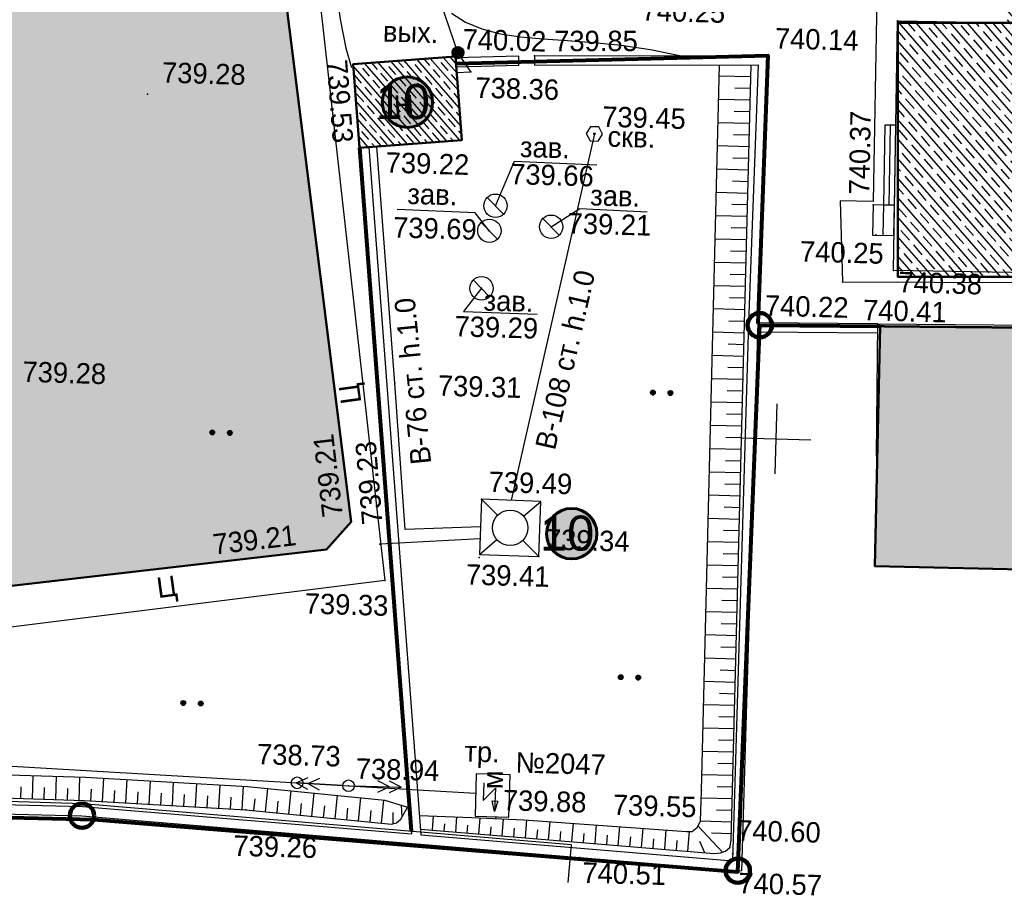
# Model space of a CAD drawing. Header units: millimetres. Extents: x -257011 to 237647566, y 2784933 to 6706507.
# Tile 9 of 256: x 10261070 to 10303236, y 2830203 to 2867723. Entities that reach past the tile are written whole.
import ezdxf

# ---------------------------------------------------------------- set-up
doc = ezdxf.new("R2010")
doc.units = ezdxf.units.MM
doc.header["$LTSCALE"] = 1000
doc.header["$PDMODE"] = 32
doc.header["$PDSIZE"] = 0.3
for name, pattern in [('Д_ТРОТ_ТРУБА', [3, 1.5, -1.5]), ('ДОРОГИ_СТРОЯЩ', [9, 8, -1]), ('ОТКОС_НИЗ', [1.2, 0.2, -1])]:
    doc.linetypes.add(name, pattern=pattern)
for name, color, linetype in [('(001) Сетка', 92, 'Continuous'), ('(002) Рамка', 7, 'Continuous'), ('(004) Точки рельефа', 7, 'Continuous'), ('(007) Здания', 7, 'Continuous'), ('(011) Колодцы', 7, 'Continuous'), ('(013) Газ', 40, 'ИК_Газопровод -------г--------'), ('(014) Водопровод', 5, 'ИК_Водопровод -------в--------'), ('(016) Кабель', 1, 'Continuous'), ('(022) Возд. Линии', 7, 'Continuous'), ('(025) Дорога', 7, 'Continuous'), ('(028) Гидротехн.', 7, 'Continuous'), ('(031) Горизонтали', 42, 'Continuous'), ('(035) Откосы', 7, 'Continuous'), ('(036) Растительность', 7, 'Continuous'), ('(040) Ограда', 7, 'Continuous')]:
    doc.layers.add(name, color=color, linetype=linetype)
doc.layers.add('(032) Горизонтали утолщенные', color=32, linetype='Continuous', lineweight=30)
doc.layers.add('Ф А С А Д', color=250, linetype='Continuous', lineweight=15)
doc.styles.add('BM-431', font='txt')
doc.styles.add('D-431', font='txt', dxfattribs={"width": 2})
doc.styles.add('P-131', font='txt')
doc.styles.add('Roman', font='romans')
doc.styles.add('S', font='txtwr', dxfattribs={"oblique": 15})
doc.styles.get("Standard").update_dxf_attribs({"font": 'ARIALN.TTF'})
doc.styles.add('X_ISO', font='isocpeui.ttf')
doc.linetypes.add('FENCELINE2', pattern='A,6.35,-2.54,[132,ltypeshp.shx,S=2.54,R=0,X=-2.54,Y=0],-2.54,25.4', length=36.83)
doc.linetypes.add('KANALIS_K', pattern='A,1,["<",Standard,S=1.8,R=0,X=-0.9,Y=-0.9],3,-1,["К",Standard,S=1.8,R=0,X=-0.9,Y=-0.9],-1,10', length=16)
doc.linetypes.add('ИК_Водопровод -------в--------', pattern='A,9,-0.6,["В",Standard,S=1.2,R=0,X=0,Y=-0.6],-1.2', length=10.8)
doc.linetypes.add('ИК_Воздушка ------- --------', pattern='A,9,-0.6,["Z",Standard,S=1.2,R=70,X=0.6,Y=-0.65],-1', length=10.6)
doc.linetypes.add('ИК_Газопровод -------г--------', pattern='A,9,-0.6,["Г",Standard,S=1.2,R=0,X=0,Y=-0.6],-1.2', length=10.8)
doc.linetypes.add('ОГРАДА_БЕТ', pattern='A,4,["|",Standard,S=0.8,R=0,X=0,Y=-0.8],4', length=8)
pattern_1 = [(311, (0, -2762778.6), (415.09027, 360.832466), []), (311, (-27.05, -2763165.4), (415.09027, 360.832466), [550, -275])]

# ---------------------------------------------------------------- blocks, each defined once
blk = doc.blocks.new('I01171')
blk.add_line((-0.722283, 0.697501), (0.702286, -0.69785))
blk.add_circle((0, 0), 1)
at = {"color": 4, "style": 'S', "oblique": 15}
blk.add_attdef('Z', (1.616431, -1.093486), '', height=2, dxfattribs=at)
blk = doc.blocks.new('U295')
at = {"color": 3}
for p, q in [((-0.05, 0.1), (0.05, 0.1)), ((-0.05, 0), (-0.05, 0.1)), ((0.05, 0), (-0.05, 0)), ((0.05, 0.1), (0.05, 0))]:
    blk.add_line(p, q, dxfattribs=at)
blk.add_lwpolyline([(0.7, 0.05), (0.35, 0.656218), (-0.35, 0.656218), (-0.7, 0.05), (-0.35, -0.556218), (0.35, -0.556218)], close=True, dxfattribs=at)
at = {"color": 4, "style": 'S', "oblique": 15}
blk.add_attdef('Z', (1.328051, -0.575141), '', height=2, dxfattribs=at)
blk = doc.blocks.new('tr')
at = {"layer": '(016) Кабель', "color": 0}
for p, q in [((-0.489, 0.956), (-0.506, -0.544)), ((-0.506, -0.544), (0.506, 0.544)), ((0.506, 0.544), (0.483, -1.456)), ((0.483, -1.456), (0.244, -0.553)), ((0.244, -0.553), (0.744, -0.559)), ((0.744, -0.559), (0.483, -1.456))]:
    blk.add_line(p, q, dxfattribs=at)
blk = doc.blocks.new('*X145')
at = {"color": 0}
for p, q in [((9.5, 5.08), (10.49, 5.08)), ((9.5, 5.07), (10.49, 5.07)), ((9.5, 5.06), (10.49, 5.06)), ((9.51, 5.12), (10.48, 5.12)), ((9.51, 5.11), (10.48, 5.11)), ((9.51, 5.1), (10.48, 5.1)), ((9.51, 5.09), (10.49, 5.09)), ((9.52, 5.16), (10.47, 5.16)), ((9.52, 5.15), (10.47, 5.15)), ((9.52, 5.14), (10.47, 5.14)), ((9.52, 5.13), (10.48, 5.13)), ((9.53, 5.18), (10.46, 5.18)), ((9.53, 5.17), (10.46, 5.17)), ((9.54, 5.2), (10.45, 5.2)), ((9.54, 5.19), (10.46, 5.19)), ((9.55, 5.22), (10.44, 5.22)), ((9.55, 5.21), (10.45, 5.21)), ((9.56, 5.24), (10.43, 5.24)), ((9.56, 5.23), (10.44, 5.23)), ((9.57, 5.26), (10.42, 5.26)), ((9.57, 5.25), (10.43, 5.25)), ((9.58, 5.27), (10.41, 5.27)), ((9.59, 5.29), (10.4, 5.29)), ((9.59, 5.28), (10.41, 5.28)), ((9.6, 5.3), (10.39, 5.3)), ((9.61, 5.31), (10.38, 5.31)), ((9.62, 5.32), (10.37, 5.32)), ((9.63, 5.33), (10.37, 5.33)), ((9.64, 5.34), (10.36, 5.34)), ((9.65, 5.35), (10.35, 5.35)), ((9.66, 5.36), (10.34, 5.36)), ((9.67, 5.37), (10.32, 5.37)), ((9.68, 5.38), (10.31, 5.38)), ((9.69, 5.39), (10.3, 5.39)), ((9.71, 5.4), (10.29, 5.4)), ((9.72, 5.41), (10.27, 5.41)), ((9.74, 5.42), (10.26, 5.42)), ((9.75, 5.43), (10.24, 5.43)), ((9.77, 5.44), (10.22, 5.44)), ((9.79, 5.45), (10.2, 5.45)), ((9.82, 5.46), (10.18, 5.46)), ((9.85, 5.47), (10.15, 5.47)), ((9.88, 5.48), (10.11, 5.48)), ((9.94, 5.49), (10.05, 5.49)), ((9.5, 5.05), (10.49, 5.05)), ((9.5, 5.04), (10.49, 5.04)), ((9.5, 5.03), (10.49, 5.03)), ((9.5, 5.02), (10.5, 5.02)), ((9.5, 5.01), (10.5, 5.01)), ((9.5, 5), (10.5, 5)), ((9.5, 4.99), (10.5, 4.99)), ((9.5, 4.98), (10.5, 4.98)), ((9.5, 4.97), (10.5, 4.97)), ((9.5, 4.96), (10.49, 4.96)), ((9.5, 4.95), (10.49, 4.95)), ((9.5, 4.94), (10.49, 4.94)), ((9.5, 4.93), (10.49, 4.93)), ((9.5, 4.92), (10.49, 4.92)), ((9.5, 4.91), (10.49, 4.91)), ((9.5, 4.9), (10.49, 4.9)), ((9.51, 4.89), (10.49, 4.89)), ((9.51, 4.88), (10.48, 4.88)), ((9.51, 4.87), (10.48, 4.87)), ((9.51, 4.86), (10.48, 4.86)), ((9.52, 4.85), (10.48, 4.85)), ((9.52, 4.84), (10.47, 4.84)), ((9.52, 4.83), (10.47, 4.83)), ((9.53, 4.82), (10.47, 4.82)), ((9.53, 4.81), (10.46, 4.81)), ((9.53, 4.8), (10.46, 4.8)), ((9.54, 4.79), (10.45, 4.79)), ((9.54, 4.78), (10.45, 4.78)), ((9.55, 4.77), (10.44, 4.77)), ((9.55, 4.76), (10.44, 4.76)), ((9.56, 4.75), (10.43, 4.75)), ((9.56, 4.74), (10.43, 4.74)), ((9.57, 4.73), (10.42, 4.73)), ((9.58, 4.72), (10.41, 4.72)), ((9.58, 4.71), (10.41, 4.71)), ((9.59, 4.7), (10.4, 4.7)), ((9.6, 4.69), (10.39, 4.69)), ((9.61, 4.68), (10.39, 4.68)), ((9.61, 4.67), (10.38, 4.67)), ((9.62, 4.66), (10.37, 4.66)), ((9.63, 4.65), (10.36, 4.65)), ((9.64, 4.64), (10.35, 4.64)), ((9.65, 4.63), (10.34, 4.63)), ((9.66, 4.62), (10.33, 4.62)), ((9.67, 4.61), (10.32, 4.61)), ((9.69, 4.6), (10.31, 4.6)), ((9.7, 4.59), (10.29, 4.59)), ((9.71, 4.58), (10.28, 4.58)), ((9.73, 4.57), (10.26, 4.57)), ((9.75, 4.56), (10.25, 4.56)), ((9.76, 4.55), (10.23, 4.55)), ((9.78, 4.54), (10.21, 4.54)), ((9.81, 4.53), (10.18, 4.53)), ((9.83, 4.52), (10.16, 4.52)), ((9.87, 4.51), (10.12, 4.51)), ((9.91, 4.5), (10.08, 4.5))]:
    blk.add_line(p, q, dxfattribs=at)
blk = doc.blocks.new('I01070')
at = {"color": 0}
blk.add_circle((0.05, 0.03), 0.5, dxfattribs=at)
blk.add_blockref('*X145', (-9.95, -4.96), dxfattribs=at)
blk = doc.blocks.new('strela1')
at = {"layer": '(022) Возд. Линии'}
for p, q in [((-2, 0), (-1.5, 0.25)), ((0, 0), (-2, 0)), ((-2, 0), (-1.5, -0.25)), ((-1.5, 0), (-1, 0.25)), ((-1.5, 0), (-1, -0.25))]:
    blk.add_line(p, q, dxfattribs=at)
blk = doc.blocks.new('strela2')
at = {"layer": '(022) Возд. Линии'}
for p, q in [((0, 0), (2, 0)), ((1.5, 0), (1, 0.25)), ((1.5, 0), (1, -0.25)), ((2, 0), (1.5, 0.25)), ((2, 0), (1.5, -0.25))]:
    blk.add_line(p, q, dxfattribs=at)
blk = doc.blocks.new('*U1759')
at = {"layer": '(022) Возд. Линии', "rotation": 358.2772604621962}
blk.add_blockref('strela1', (-0.252, 0.008), dxfattribs=at)
at = {"layer": '(022) Возд. Линии'}
blk.add_blockref('strela2', (0.25, 0), dxfattribs=at)
blk = doc.blocks.new('STOLB')
at = {"layer": '(022) Возд. Линии'}
blk.add_circle((0, 0), 0.25, dxfattribs=at)
blk = doc.blocks.new('*X70')
at = {"color": 0}
for p, q in [((1.8, 2.04), (2.2, 2.04)), ((1.8, 2.03), (2.2, 2.03)), ((1.8, 2.02), (2.2, 2.02)), ((1.8, 2.01), (2.2, 2.01)), ((1.8, 2), (2.2, 2)), ((1.8, 1.99), (2.2, 1.99)), ((1.8, 1.98), (2.2, 1.98)), ((1.8, 1.97), (2.2, 1.97)), ((1.8, 1.96), (2.2, 1.96)), ((1.81, 2.07), (2.19, 2.07)), ((1.81, 2.06), (2.19, 2.06)), ((1.81, 2.05), (2.19, 2.05)), ((1.81, 1.95), (2.19, 1.95)), ((1.81, 1.94), (2.19, 1.94)), ((1.81, 1.93), (2.19, 1.93)), ((1.82, 2.09), (2.18, 2.09)), ((1.82, 2.08), (2.18, 2.08)), ((1.82, 1.92), (2.18, 1.92)), ((1.82, 1.91), (2.18, 1.91)), ((1.83, 2.11), (2.17, 2.11)), ((1.83, 2.1), (2.17, 2.1)), ((1.83, 1.9), (2.17, 1.9)), ((1.83, 1.89), (2.17, 1.89)), ((1.84, 2.12), (2.16, 2.12)), ((1.84, 1.88), (2.16, 1.88)), ((1.85, 2.13), (2.15, 2.13)), ((1.85, 1.87), (2.15, 1.87)), ((1.86, 2.14), (2.14, 2.14)), ((1.86, 1.86), (2.14, 1.86)), ((1.87, 2.15), (2.13, 2.15)), ((1.87, 1.85), (2.13, 1.85)), ((1.88, 2.16), (2.12, 2.16)), ((1.88, 1.84), (2.12, 1.84)), ((1.9, 2.17), (2.11, 2.17)), ((1.9, 1.83), (2.11, 1.83)), ((1.91, 2.18), (2.09, 2.18)), ((1.91, 1.82), (2.09, 1.82)), ((1.94, 2.19), (2.06, 2.19)), ((1.94, 1.81), (2.06, 1.81))]:
    blk.add_line(p, q, dxfattribs=at)
blk = doc.blocks.new('I04100')
blk.add_circle((0, 0), 0.2)
blk.add_blockref('*X70', (-2, -2))
blk = doc.blocks.new('Setka')
at = {"layer": '(001) Сетка'}
for p, q in [((0, 1.5), (0, -1.5)), ((-1.5, 0), (1.5, 0))]:
    blk.add_line(p, q, dxfattribs=at)
blk = doc.blocks.new('kjvklglhl')
at = {"layer": '(004) Точки рельефа'}
for p in [(344.521, 442.851), (339.009, 441.211), (325.64, 440.796), (325.744, 440.975), (329.028, 440.916), (321.314, 440.345), (326.312, 440.162), (312.501, 438.805), (331.708, 437.648), (321.64, 436.763), (343.7, 434.946), (327.529, 434.451), (329.937, 433.62), (343.857, 433.658), (327.298, 433.372), (344.645, 432.152), (342.476, 431.613), (327.029, 430.897), (338.903, 429.757), (323.438, 426.735), (327.288, 421.869), (321.731, 420.742), (322.991, 419.818), (320.719, 419.528), (327.264, 419.364), (329.811, 419.476), (323.251, 418.267), (319.739, 409.495), (337.062, 409.655), (321.945, 409.43), (317.568, 408.282), (328.281, 408.253), (338.344, 407.243), (338.465, 406.985), (331.929, 406.641)]:
    blk.add_point(p, dxfattribs=at)
at = {"layer": '(007) Здания'}
for points in [[(260.697, 523.867), (259.102, 523.459), (272.919, 444.041), (279.772, 407.727), (310.568, 407.829), (331.929, 406.641), (338.864, 406.255)], [(329.028, 440.916), (329.04, 440.516)], [(329.04, 440.516), (338.605, 440.799), (338.503, 429.759), (338.464, 406.678)], [(321.64, 436.763), (324.695, 407.444)], [(344.146, 424.2), (344.037, 429.856), (363.898, 430.241), (364.117, 424.587)], [(344.037, 429.856), (338.903, 429.757)], [(325.1, 407.422), (331.951, 407.041), (338.464, 406.678)]]:
    blk.add_lwpolyline(points, dxfattribs=at)
for points in [[(344.521, 442.851), (362.992, 443.064), (363.116, 432.368), (344.645, 432.155)], [(325.64, 440.796), (321.267, 440.34), (321.64, 436.763), (326.013, 437.219)]]:
    blk.add_lwpolyline(points, close=True, dxfattribs=at)
at = {"layer": '(011) Колодцы'}
for points in [[(327.529, 434.451), (328.301, 436.388), (331.821, 436.33)], [(329.937, 433.62), (331.142, 434.439), (334.028, 434.371)], [(327.298, 433.372), (326.679, 434.129), (323.325, 434.169)], [(327.029, 430.897), (326.298, 429.882), (329.448, 429.851)]]:
    blk.add_lwpolyline(points, dxfattribs=at)
at = {"layer": '(013) Газ', "linetype": 'ИК_Воздушка ------- --------', "ltscale": 0.5, "flags": 128}
blk.add_lwpolyline([(331.464, 405.547), (331.559, 407.174), (310.584, 408.343), (280.33, 408.432), (278.367, 408.415)], dxfattribs=at)
at = {"layer": '(014) Водопровод', "ltscale": 0.5, "flags": 128}
for points in [[(325.711, 440.112), (326.312, 440.162), (325.744, 440.975), (323.361, 447.342), (313.499, 509.603), (261.079, 502.552), (256.511, 532.162)], [(331.683, 437.648), (328.561, 421.856)], [(327.277, 420.685), (324.064, 420.477), (323.438, 426.735), (322.385, 436.841)], [(327.272, 420.167), (322.991, 419.818)]]:
    blk.add_lwpolyline(points, dxfattribs=at)
at = {"layer": '(016) Кабель', "color": 0}
blk.add_lwpolyline([(327.393, 408.285), (328.842, 408.285), (328.842, 408.285), (328.842, 410.1), (327.393, 410.1), (327.393, 408.285)], close=True, dxfattribs=at)
at = {"layer": '(022) Возд. Линии', "color": 1}
blk.add_lwpolyline([(250.311, 530.231), (261.316, 504.709), (269.524, 457.39), (280.83, 410.667), (321.945, 409.43), (327.393, 409.266)], dxfattribs=at)
at = {"layer": '(022) Возд. Линии'}
blk.add_lwpolyline([(319.739, 409.495), (321.945, 409.43)], dxfattribs=at)
at = {"layer": '(025) Дорога', "linetype": 'Д_ТРОТ_ТРУБА', "flags": 128}
blk.add_lwpolyline([(269.368, 515.247), (270.684, 506.001), (279.473, 507.345), (281.553, 506.423), (308.542, 510.883), (312.531, 513.649), (318.524, 513.838), (330.524, 514.19), (333.406, 460.634), (331.811, 454.811, 1.56758), (332.906, 443.73, 0.509364), (333.962, 453.359), (336.672, 456.912), (338.021, 457.657), (347.714, 458.292), (347.773, 448.108), (343.552, 448.203), (343.703, 435.09)], format="xyb", dxfattribs=at)
for points in [[(323.251, 418.267), (300.714, 414.809), (283.138, 412.485), (281.122, 413.564), (275.085, 449.451), (270.84, 474.617), (267.554, 498.57), (282.371, 501.061), (308.67, 505.056), (310.788, 503.765), (314.781, 477.717), (318.108, 454.899), (323.251, 418.267)], [(321.731, 420.742), (316.881, 452.353), (313.048, 477.771), (309.058, 502.896), (307.912, 503.399), (283.734, 499.451), (269.193, 497.303), (272.561, 474.353), (276.62, 450.413), (282.198, 415.2), (283.437, 414.157), (320.719, 419.528), (321.731, 420.742)], [(343.699, 435.09), (342.281, 435.074), (342.476, 431.613), (364.657, 432.152), (364.453, 438.721)]]:
    blk.add_lwpolyline(points, dxfattribs=at)
at = {"layer": '(025) Дорога', "linetype": 'Д_ТРОТ_ТРУБА', "ltscale": 10000, "flags": 128}
for points in [[(344.103, 438.373), (344.142, 434.951), (344.612, 434.956), (344.573, 438.378)], [(343.7, 434.946), (343.715, 433.647), (344.627, 433.657), (344.612, 434.956)]]:
    blk.add_lwpolyline(points, close=True, dxfattribs=at)
for points in [[(344.338, 438.375), (344.377, 434.953)], [(344.171, 433.652), (344.156, 434.951)]]:
    blk.add_lwpolyline(points, dxfattribs=at)
at = {"layer": '(028) Гидротехн.'}
blk.add_lwpolyline([(327.288, 421.869), (327.265, 419.501), (329.811, 419.476), (329.834, 421.844)], close=True, dxfattribs=at)
for points in [[(327.288, 421.869), (327.998, 421.196)], [(329.112, 421.185), (329.834, 421.844)], [(327.265, 419.501), (327.987, 420.16)], [(329.811, 419.476), (329.101, 420.149)]]:
    blk.add_lwpolyline(points, dxfattribs=at)
blk.add_circle((328.55, 420.672), 0.761, dxfattribs=at)
at = {"layer": '(031) Горизонтали', "flags": 128}
blk.add_lwpolyline([(317.699, 464.454), (318.114, 461.525), (318.509, 458.637), (318.88, 455.809), (319.223, 453.066), (319.542, 450.453), (319.841, 448.017), (320.125, 445.808), (320.399, 443.873), (320.666, 442.262), (320.933, 441.022), (321.202, 440.203)], dxfattribs=at)
at = {"layer": '(032) Горизонтали утолщенные'}
blk.add_lwpolyline([(325.416, 442.645), (326.033, 442.278), (326.734, 442.006), (327.526, 441.827), (328.406, 441.719), (329.37, 441.655), (330.414, 441.611), (331.533, 441.56), (332.723, 441.475), (333.979, 441.331), (335.298, 441.101)], dxfattribs=at)
at = {"layer": '(035) Откосы'}
for p, q in [((336.957, 440.287), (338.304, 440.291)), ((337.632, 439.79), (338.306, 439.792)), ((336.961, 439.289), (338.307, 439.293)), ((337.635, 438.792), (338.308, 438.794)), ((336.964, 438.291), (338.31, 438.295)), ((337.639, 437.794), (338.311, 437.796)), ((336.968, 437.293), (338.312, 437.297)), ((337.642, 436.796), (338.314, 436.798)), ((336.971, 436.295), (338.315, 436.298)), ((337.645, 435.798), (338.317, 435.799)), ((336.975, 435.297), (338.318, 435.3)), ((337.648, 434.799), (338.319, 434.801)), ((336.978, 434.299), (338.321, 434.302)), ((337.651, 433.801), (338.322, 433.803)), ((336.981, 433.3), (338.323, 433.304)), ((337.654, 432.803), (338.325, 432.805)), ((336.985, 432.302), (338.326, 432.306)), ((337.657, 431.805), (338.328, 431.807)), ((336.988, 431.304), (338.329, 431.308)), ((337.66, 430.807), (338.33, 430.809)), ((336.992, 430.306), (338.332, 430.31)), ((337.663, 429.809), (338.333, 429.811)), ((336.995, 429.308), (338.334, 429.312)), ((337.666, 428.811), (338.336, 428.813)), ((336.999, 428.31), (338.337, 428.314)), ((337.669, 427.813), (338.339, 427.815)), ((337.002, 427.312), (338.34, 427.316)), ((337.672, 426.815), (338.341, 426.816)), ((337.005, 426.314), (338.343, 426.317)), ((337.676, 425.817), (338.344, 425.818)), ((337.009, 425.316), (338.345, 425.319)), ((337.679, 424.818), (338.347, 424.82)), ((337.012, 424.318), (338.348, 424.321)), ((337.682, 423.82), (338.35, 423.822)), ((337.016, 423.319), (338.351, 423.323)), ((337.685, 422.822), (338.352, 422.824)), ((337.019, 422.321), (338.354, 422.325)), ((337.688, 421.824), (338.355, 421.826)), ((337.022, 421.323), (338.356, 421.327)), ((337.691, 420.826), (338.358, 420.828)), ((337.026, 420.325), (338.359, 420.329)), ((337.694, 419.828), (338.361, 419.83)), ((337.029, 419.327), (338.362, 419.331)), ((337.697, 418.83), (338.363, 418.832)), ((337.033, 418.329), (338.365, 418.333)), ((337.7, 417.832), (338.366, 417.834)), ((337.036, 417.331), (338.367, 417.334)), ((337.703, 416.834), (338.369, 416.835)), ((337.04, 416.333), (338.37, 416.336)), ((337.706, 415.835), (338.372, 415.837)), ((337.043, 415.335), (338.373, 415.338)), ((337.71, 414.837), (338.374, 414.839)), ((337.046, 414.336), (338.376, 414.34)), ((337.713, 413.839), (338.377, 413.841)), ((337.05, 413.338), (338.378, 413.342)), ((337.716, 412.841), (338.38, 412.843)), ((337.053, 412.34), (338.381, 412.344)), ((337.719, 411.843), (338.383, 411.845)), ((337.057, 411.342), (338.384, 411.346)), ((337.722, 410.845), (338.385, 410.847)), ((337.06, 410.344), (338.387, 410.348)), ((308.417, 409.49), (308.412, 408.49)), ((309.417, 409.485), (309.412, 408.485)), ((310.416, 409.48), (310.412, 408.48)), ((311.439, 409.457), (311.411, 408.457)), ((337.725, 409.847), (338.388, 409.849)), ((312.439, 409.428), (312.41, 408.429)), ((313.438, 409.4), (313.41, 408.4)), ((314.437, 409.371), (314.409, 408.372)), ((315.436, 409.343), (315.408, 408.343)), ((316.436, 409.315), (316.407, 408.315)), ((317.435, 409.286), (317.407, 408.287)), ((318.476, 409.22), (318.404, 408.222)), ((319.473, 409.148), (319.401, 408.151)), ((320.47, 409.077), (320.398, 408.079)), ((337.06, 409.346), (338.389, 409.35)), ((307.915, 408.992), (307.912, 408.492)), ((308.914, 408.987), (308.912, 408.487)), ((309.914, 408.982), (309.912, 408.482)), ((310.925, 408.971), (310.911, 408.471)), ((311.925, 408.943), (311.911, 408.443)), ((312.924, 408.914), (312.91, 408.414)), ((313.923, 408.886), (313.909, 408.386)), ((314.923, 408.857), (314.908, 408.358)), ((315.922, 408.829), (315.908, 408.329)), ((316.921, 408.801), (316.907, 408.301)), ((317.941, 408.757), (317.906, 408.258)), ((318.938, 408.685), (318.903, 408.186)), ((319.936, 408.614), (319.9, 408.115)), ((321.467, 409.005), (321.396, 408.008)), ((322.464, 408.934), (322.393, 407.936)), ((323.461, 408.862), (323.39, 407.865)), ((324.217, 408.664), (324.266, 408.144)), ((337.724, 408.849), (338.391, 408.851)), ((320.933, 408.542), (320.897, 408.044)), ((321.93, 408.471), (321.894, 407.972)), ((322.927, 408.399), (322.891, 407.901)), ((323.875, 408.343), (323.886, 407.851)), ((325.607, 408.241), (325.574, 407.627)), ((326.606, 408.227), (326.571, 407.574)), ((327.605, 408.213), (327.567, 407.52)), ((328.603, 408.199), (328.564, 407.467)), ((329.602, 408.181), (329.561, 407.413)), ((337.058, 408.348), (338.392, 408.352)), ((326.089, 407.917), (326.072, 407.6)), ((327.087, 407.883), (327.069, 407.547)), ((328.085, 407.849), (328.066, 407.493)), ((329.083, 407.816), (329.062, 407.44)), ((330.08, 407.773), (330.059, 407.386)), ((330.599, 408.137), (330.557, 407.359)), ((331.597, 408.094), (331.554, 407.306)), ((332.594, 408.05), (332.551, 407.252)), ((333.591, 408.007), (333.548, 407.199)), ((334.588, 407.963), (334.544, 407.145)), ((335.585, 407.92), (335.541, 407.092)), ((336.583, 407.881), (336.538, 407.038)), ((336.949, 408.137), (338.027, 407.038)), ((337.531, 407.85), (338.394, 407.852)), ((331.077, 407.724), (331.056, 407.333)), ((332.074, 407.676), (332.052, 407.279)), ((333.071, 407.627), (333.049, 407.225)), ((334.068, 407.579), (334.046, 407.172)), ((335.065, 407.53), (335.043, 407.118)), ((336.062, 407.481), (336.039, 407.065)), ((337.031, 407.485), (337.254, 407))]:
    blk.add_line(p, q, dxfattribs=at)
for points in [[(268.865, 477.481), (274.213, 445.131), (280.153, 409.582), (280.296, 409.238), (280.873, 408.699), (281.111, 408.623), (310.649, 408.479), (317.568, 408.282), (323.826, 407.834), (324.039, 407.896), (324.222, 408.06), (324.497, 408.587)], [(325.076, 407.654), (337.67, 406.977), (337.949, 407.013), (338.153, 407.078), (338.344, 407.243), (338.394, 407.553), (338.303, 440.79)]]:
    blk.add_lwpolyline(points, dxfattribs=at)
at = {"layer": '(035) Откосы', "linetype": 'ОТКОС_НИЗ'}
for points in [[(319.844, 457.028), (319.619, 457.386), (319.514, 458.099), (316.916, 475.502), (311.633, 506.487), (311.551, 506.587), (311.219, 506.757), (310.421, 507.002), (284.551, 503.341), (278.518, 502.26), (265.85, 499.872), (266.688, 495.955), (269.851, 477.647), (275.2, 445.294), (281.12, 409.861), (281.136, 409.822), (281.351, 409.621), (310.666, 409.479), (317.618, 409.281), (323.511, 408.859), (324.497, 408.587)], [(325.014, 408.249), (327.245, 408.218), (329.485, 408.186), (336.47, 407.881), (336.707, 407.881), (336.911, 408.062), (337.054, 408.341), (337.062, 409.655), (336.956, 440.75)]]:
    blk.add_lwpolyline(points, dxfattribs=at)
at = {"layer": '(040) Ограда', "linetype": 'ОГРАДА_БЕТ', "ltscale": 0.5, "flags": 128}
for points in [[(260.797, 523.48), (259.559, 523.163), (273.312, 444.113), (280.104, 408.128), (310.579, 408.229), (324.695, 407.444)], [(329.028, 440.916), (339.009, 441.211), (338.903, 429.757), (338.864, 406.255), (338.864, 406.255)], [(328.35, 440.881), (325.645, 440.744)], [(328.371, 440.482), (328.35, 440.881)], [(328.371, 440.482), (325.665, 440.344)], [(322.037, 436.805), (325.1, 407.422)], [(344.044, 429.456), (338.911, 429.357)]]:
    blk.add_lwpolyline(points, dxfattribs=at)
at = {"layer": '(001) Сетка'}
blk.add_blockref('Setka', (339.817, 424.81), dxfattribs=at)
at = {"layer": '(011) Колодцы', "xscale": 0.5, "yscale": 0.5, "zscale": 0.5}
for p in [(327.534, 434.451), (329.942, 433.62), (327.303, 433.372), (327.034, 430.897)]:
    blk.add_blockref('I01171', p, dxfattribs=at)
at = {"layer": '(014) Водопровод', "color": 0, "linetype": 'Continuous', "xscale": 0.5, "yscale": 0.5, "zscale": 0.5}
blk.add_blockref('I01070', (325.719, 440.955), dxfattribs=at)
at = {"layer": '(016) Кабель', "color": 0, "linetype": 'ByBlock', "xscale": 0.5, "yscale": 0.5, "zscale": 0.5}
blk.add_blockref('tr', (327.98, 409.238), dxfattribs=at)
at = {"layer": '(022) Возд. Линии'}
for name, p in [('STOLB', (319.739, 409.495)), ('*U1759', (321.945, 409.43)), ('STOLB', (321.945, 409.43))]:
    blk.add_blockref(name, p, dxfattribs=at)
at = {"layer": '(028) Гидротехн.', "xscale": 0.5, "yscale": 0.5, "zscale": 0.5}
blk.add_blockref('U295', (331.683, 437.623), dxfattribs=at)
at = {"layer": '(036) Растительность', "linetype": 'Continuous', "xscale": 0.5, "yscale": 0.5, "zscale": 0.5}
for p in [(334.499, 426.643), (335.249, 426.643), (315.685, 424.406), (316.435, 424.406), (333.465, 414.416), (334.215, 414.416), (314.765, 412.78), (315.515, 412.78)]:
    blk.add_blockref('I04100', p, dxfattribs=at)
at = {"layer": '(004) Точки рельефа', "style": 'D-431'}
for s, p in [('740.25', (333.558, 442.557)), ('740.14', (339.296, 441.526)), ('740.02', (325.927, 441.111)), ('739.28', (313.101, 439.325)), ('738.36', (326.536, 439.054)), ('739.45', (331.996, 437.963)), ('739.22', (322.783, 435.737)), ('739.66', (328.127, 435.395)), ('739.21', (330.647, 433.355)), ('739.69', (323.181, 432.97)), ('740.25', (340.63, 432.43)), ('740.38', (344.877, 431.234)), ('740.22', (339.191, 430.072)), ('740.41', (343.398, 429.994)), ('739.29', (325.928, 428.809)), ('739.28', (307.488, 426.34)), ('739.31', (325.285, 426.248)), ('739.49', (327.576, 422.184)), ('739.34', (330.098, 419.791)), ('739.41', (326.712, 418.189)), ('739.33', (319.851, 416.753)), ('738.73', (317.99, 410.244)), ('738.94', (322.233, 409.745)), ('739.88', (328.568, 408.568)), ('739.55', (333.283, 408.5)), ('740.60', (338.632, 407.558)), ('739.26', (317.088, 406.295)), ('740.51', (332.06, 405.56)), ('740.57', (338.749, 405.302))]:
    blk.add_text(s, height=0.875, dxfattribs=at).set_placement(p)
for s, rotation, p in [('739.85', 1.6953, (329.863, 441.141)), ('739.53', 275.9505, (320.133, 440.476)), ('740.37', 90.5903, (343.525, 435.378)), ('739.21', 98.3253, (321.377, 420.981)), ('739.23', 96.4273, (323.085, 420.698)), ('739.21', 8.1989, (315.909, 419.17))]:
    blk.add_text(s, height=0.875, rotation=rotation, dxfattribs=at).set_placement(p)
at = {"layer": '(007) Здания', "color": 0, "linetype": 'Continuous', "style": 'P-131'}
blk.add_text('Н', height=0.88, rotation=5.1862, dxfattribs=at).set_placement((323.108, 438.168))
at = {"layer": '(011) Колодцы', "style": 'BM-431'}
for p in [(328.515, 436.569), (331.581, 434.581), (323.752, 434.424), (327.143, 429.949)]:
    blk.add_text('зав.', height=0.875, dxfattribs=at).set_placement(p)
at = {"layer": '(014) Водопровод', "color": 0, "linetype": 'Continuous', "style": 'BM-431'}
blk.add_text('вых.', height=0.875, dxfattribs=at).set_placement((322.509, 441.348))
for s, rotation, p in [('В-108 ст. h.1.0', 78.8165, (330.373, 424.018)), ('В-76 ст. h.1.0', 97.3247, (325.094, 423.336))]:
    blk.add_text(s, height=0.875, rotation=rotation, dxfattribs=at).set_placement(p)
at = {"layer": '(016) Кабель', "color": 0, "style": 'BM-431'}
blk.add_text('тр.', height=0.875, dxfattribs=at).set_placement((326.862, 410.61))
at = {"layer": '(016) Кабель', "color": 0}
for s, rotation, style, p in [('№2047', 0.0381, 'D-431', (329.068, 410.2)), ('м', 90.6373, 'P-131', (328.548, 409.461))]:
    blk.add_text(s, height=0.875, rotation=rotation, dxfattribs=dict(at, style=style)).set_placement(p)
at = {"layer": '(025) Дорога', "linetype": 'ДОРОГИ_СТРОЯЩ', "style": 'BM-431'}
for rotation, p in [(99.3824, (322.032, 425.864)), (9.3824, (313.566, 417.236))]:
    blk.add_text('Ц', height=0.875, rotation=rotation, dxfattribs=at).set_placement(p)
at = {"layer": '(028) Гидротехн.', "style": 'BM-431'}
blk.add_text('скв.', height=0.875, dxfattribs=at).set_placement((332.249, 437.12))

msp = doc.modelspace()

# ---------------------------------------------------------------- hatches: boundary and pattern name
at = {"linetype": 'KANALIS_K', "ltscale": 1000}
h = msp.add_hatch(dxfattribs=at)
h.set_pattern_fill('JIS_STN_1E', color=252, scale=550, angle=266, style=0)
h.set_pattern_definition(pattern_1)
h.paths.add_polyline_path([(10303356.08, 2867584.799), (10313276.959, 2867584.799), (10313276.959, 2881598.563), (10303356.08, 2881598.563)])
h.paths.add_polyline_path([(10298678.166, 2867584.799), (10317049.016, 2867584.799), (10317049.016, 2856698.68), (10298678.166, 2856698.68)])
h = msp.add_hatch(dxfattribs=at)
h.set_pattern_fill('JIS_STN_1E', color=252, scale=450, angle=266, style=0)
h.set_pattern_definition([(311, (0, -2762778.6), (339.619311, 295.226563), []), (311, (-22.13, -2763095.07), (339.619311, 295.226563), [450, -225])])
h.paths.add_polyline_path([(10275618.739, 2862227.149), (10275346.612, 2865813.015), (10279730.707, 2866145.719), (10280002.834, 2862559.853)])
at = {"lineweight": 50}
h = msp.add_hatch(color=1, dxfattribs=at)
h.set_gradient(color1=(255, 255, 255), one_color=1, tint=1)
h.paths.add_polyline_path([(10276594.05, 2864186.434, 1), (10278755.396, 2864186.434, 1)])
at = {"linetype": 'KANALIS_K', "ltscale": 1000}
h = msp.add_hatch(dxfattribs=at)
h.set_pattern_fill('JIS_STN_1E', color=252, scale=550, angle=266, style=0)
h.set_pattern_definition(pattern_1)
h.paths.add_polyline_path([(10317690.983, 2854400.641), (10297926.029, 2854584.99), (10297697.459, 2844306.232), (10317902.986, 2843856.919)])
h.paths.add_polyline_path([(10364005.562, 2859435.354), (10342284.101, 2860988.06), (10341749.121, 2853504.008), (10363302.137, 2851963.343)])
h.paths.add_polyline_path([(10342287.801, 2861688.946), (10334391.701, 2862295.302), (10333641.14, 2850971.808), (10341530.155, 2850440.796)])
at = {"lineweight": 50}
h = msp.add_hatch(color=1, dxfattribs=at)
h.set_gradient(color1=(255, 255, 255), one_color=1, tint=1)
h.paths.add_polyline_path([(10283630.799, 2845697.909, 1), (10285792.145, 2845697.909, 1)])
at = {"layer": 'Ф А С А Д', "linetype": 'KANALIS_K', "ltscale": 1000}
h = msp.add_hatch(dxfattribs=at)
h.set_pattern_fill('CROSS', color=92, scale=40, angle=95)
h.set_pattern_definition([(95, (0, -2921394.75), (-275.171012, 230.8958947), [127, -381]), (185, (57.72, -2921325.95), (-230.8958947, -275.171012), [127, -381])])
h.paths.add_polyline_path([(10254854.628, 2928023.136), (10259744.522, 2928681.172), (10264901.947, 2928681.172), (10267356.196, 2909819.065), (10268183.578, 2903460.228), (10271300.011, 2877944.35), (10275259.575, 2846209.516), (10274213.863, 2845024.841), (10255504.784, 2842864.01), (10236795.706, 2840703.18), (10235586.415, 2841780.696), (10231000.58, 2877136.464), (10227615.702, 2901181.606), (10224894.806, 2924217.086)])

# ---------------------------------------------------------------- linework, layer by layer
at = {"layer": '(002) Рамка', "color": 0, "lineweight": 60, "ltscale": 1000}
for centre in [(10277674.723, 2864186.434), (10284711.472, 2845697.909)]:
    msp.add_circle(centre, 1080.673, dxfattribs=at)
at = {"layer": '(022) Возд. Линии', "color": 6, "linetype": 'Continuous', "lineweight": 140}
for centre in [(10292764.457, 2854633.132), (10263738.742, 2833615.867), (10291823.843, 2831260.311)]:
    msp.add_circle(centre, 521.317, dxfattribs=at)
at = {"color": 1, "ltscale": 0.1, "const_width": 100}
msp.add_lwpolyline([(10240686.027, 2958053.568), (10215776.869, 2950275.976), (10233106.932, 2834199.244), (10264254.682, 2833453.383), (10291821.94, 2831213.025), (10292764.457, 2854633.132), (10317690.983, 2854400.641), (10325359.542, 2852803.937), (10326158.328, 2862384.206), (10334361.553, 2861840.467), (10334391.701, 2862295.302), (10342287.801, 2861688.946), (10342234.253, 2860991.623), (10364005.562, 2859435.354), (10366382.939, 2885635.093), (10366639.94, 2890952.133), (10366556.549, 2906217.256), (10367637.944, 2958413.917)], dxfattribs=at)
at = {"color": 5, "linetype": 'FENCELINE2', "lineweight": 80, "ltscale": 0.1}
for points in [[(10217212.007, 2950730.87), (10215776.869, 2950275.976), (10233106.932, 2834199.244), (10264254.682, 2833453.383), (10291821.94, 2831213.025), (10292764.457, 2854633.132), (10297926.029, 2854584.99)], [(10279753.514, 2865845.179), (10293106.295, 2866184.974), (10292677.754, 2854703.768)], [(10275618.739, 2862227.149), (10277840.767, 2832947.098)]]:
    msp.add_lwpolyline(points, dxfattribs=at)
at = {"lineweight": 50, "ltscale": 1000}
for points in [[(10259744.522, 2928681.172), (10264901.947, 2928681.172), (10265470.699, 2924310.033), (10268183.578, 2903460.228), (10271300.011, 2877944.35), (10275259.575, 2846209.516), (10274213.863, 2845024.841), (10255504.784, 2842864.01), (10236795.706, 2840703.18), (10235586.415, 2841780.696), (10231000.58, 2877136.464), (10227615.702, 2901181.606), (10224894.806, 2924217.086), (10259744.522, 2928681.172)], [(10275618.739, 2862227.149), (10275346.612, 2865813.015), (10279730.707, 2866145.719), (10280002.834, 2862559.853), (10275618.739, 2862227.149)], [(10363302.137, 2851963.343), (10364005.562, 2859435.354), (10342234.253, 2860991.623), (10342287.801, 2861688.946), (10334391.701, 2862295.302), (10334361.553, 2861840.467), (10326158.328, 2862384.206), (10325359.542, 2852803.937), (10317690.983, 2854400.641), (10297926.029, 2854584.99), (10297697.459, 2844306.232), (10317902.986, 2843856.919), (10317690.983, 2854400.641)]]:
    msp.add_lwpolyline(points, dxfattribs=at)
msp.add_lwpolyline([(10298678.166, 2867584.799), (10317049.016, 2867584.799), (10317049.016, 2856698.68), (10298678.166, 2856698.68)], close=True, dxfattribs=at)

# ---------------------------------------------------------------- block references
at = {"lineweight": 5, "xscale": 999.9999999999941, "yscale": 999.9999999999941, "zscale": 999.9999999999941, "rotation": 358.3893224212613}
msp.add_blockref('kjvklglhl', (9941829.75, 2434677.112), dxfattribs=at)

# ---------------------------------------------------------------- texts
at = {"color": 7, "ltscale": 30, "insert": (10049091.702, 2929588.156, -75415.319), "char_height": 1784.436705, "width": 106220.7207, "attachment_point": 1, "style": 'X_ISO'}
msp.add_mtext('                               ПОЯСНИТЕЛЬНАЯ ЗАПИСКА\\P\\pi4401.50942;    Проект энергоснабжения {\\C256; Samarqand viloyati Toyloq tumani "Хоnсhоrbоg\'" МFY dagi 11-son maktabni rekonstruksiya qilish. (360 o\'quvchi o\'rinli qo\'shimcha bino qurish).\\P\\pi0;}выполнен на основании ТУ САМ ПТЭС за №18238252188 от  01.07.2026 г.       \\P    Установленная мощность Ру=93,4 кВт.\\P    Расчетная мощность Рр=84 кВт.    \\P    По надежности энергоснабжение объект относятся к потребителям II категории.\\P    {\\C256;Точкой подключения основного источника электроснабжения принять ближайшую существующую в./в опору ВЛ-10 кВ фид. "\\C0;233\\C256;", на которой необходимо установить ПМ-10, ВЛ-10 кВ выполнено кабелем АПвПу-3(1х70) мм2 длиной 60 м в траншее в земле до проектного ТП.}\\P    Предусмотрена установка ТП-ГКТП с ТМ-100кВА.\\P    От ТП предусмотрена прокладка кабеля {\\C0;АВВГ} разного сечения в траншее в земле  до щитов объекта.  \\P    {\\C256;\\c0;Для резервного энергоснабжения теплонососа предусмотрена установка ДЭС мощностью 10 кВт. \\P\\C256;   } Наружное освещение территории объекта выполнено LED светильниками на установленными на металлических опорах. Управление наружным освещением предусмотрено комплектно.\\P    Кабели прокладываются в траншее на глубину 0,7 м от планировочной отметки земли в слое песка по 10см в каждую сторону. Все пересечения и сближении кабельных линий с подземными инженерными коммуникациями выполнить согласно норм и в местах пересечения кабель проложить в а/цементных трубах Д=100мм.                                         \\P    Учет электроэнергии предусмотрен электронным активно-реактивным счетчикам ЕХ-518 прямого включения с системой АИИСКУЭ на н./в. щите  проектного ТП, установленного в отдельном запирающемся  шкафу. \\P     Проектом предусмотрен контур заземления проектной  трансформаторной подстанции, всех щитов, ГРЩ и ДЭС. Сопротивление  растеканию тока не должно превышать 4 ома для ТП, всех  щитов, ГРЩ,  ДЭС.\\P  При производстве электромонтажных работ выполнять требования ПУЭ и ПТБ.', dxfattribs=at)
at = {"color": 250, "char_height": 1500, "width": 156685.73039, "attachment_point": 6, "style": 'Roman'}
for insert in [(10278639.41, 2864201.627, 0), (10285676.158, 2845713.103, 0)]:
    msp.add_mtext('\\pt64500;{\\fArial|b0|i0|c0|p34;10}', dxfattribs=dict(at, insert=insert))

doc.saveas('drawing.dxf')
